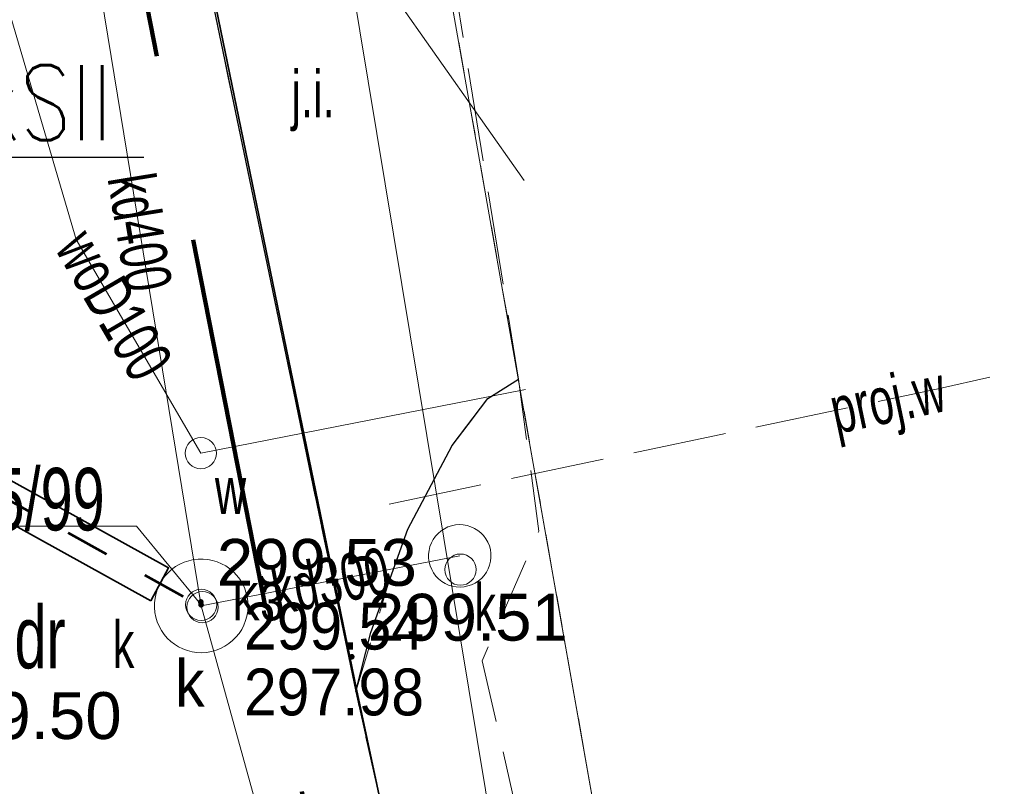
# Model space of a CAD drawing. Header units: metres. Extents: x 6567444 to 13135881, y 5574237 to 11149086.
# Tile 144 of 191: x 6567947 to 6567963, y 5574467 to 5574479. Entities that reach past the tile are written whole.
import ezdxf
from ezdxf.enums import TextEntityAlignment as Align

# ---------------------------------------------------------------- set-up
doc = ezdxf.new("R2010")
doc.units = ezdxf.units.M
doc.set_wipeout_variables(frame=1)
for name, pattern in [('2.0_1.0', [3, 2, -1]), ('KOR', [1.4, 0.7, -0.7]), ('Krawędzie ukryte', [170, 120, -50]), ('L_0_03', [1, 0.5, -0.5]), ('L_0_04', [1.5, 1, -0.5]), ('L_0_06', [2, 1.5, -0.5])]:
    doc.linetypes.add(name, pattern=pattern)
for name, color, linetype, lineweight in [('_TT_KAN_D_PRZYLACZE_II', 114, 'KOR', 60), ('_TT_KAN_S_Opis_PKT_Siec_II', 7, 'Continuous', 30), ('_TT_RO', 7, 'Continuous', 35), ('EGB_DzialkaEwidencyjna', 7, 'Continuous', 18), ('EGB_Klasouzytek', 92, 'Continuous', 18), ('EGB_KonturUzytkuGruntowego', 92, 'Continuous', 18), ('GES_InneUrzadzeniaTowarzyszace', 7, 'Continuous', 18), ('GES_InneUrzadzeniaTowarzyszace_P', 7, 'Continuous', 18), ('GES_PrzewodKanalizacyjny', 36, 'Continuous', 18), ('GES_PrzewodWodociagowy', 5, 'Continuous', 18), ('GES_PrzewodWodociagowy_Projektowany', 7, 'Continuous', 18), ('OT_Komunikacja', 7, 'Continuous', 18), ('OTRS', 7, 'Continuous', 13), ('OTRS_O', 7, 'Continuous', 20), ('Z_ZAKRES', 214, 'Continuous', 90)]:
    doc.layers.add(name, color=color, linetype=linetype, lineweight=lineweight)
doc.layers.add('FORMA - Arch 01 - PZT-3 Zagospodarowanie', color=7, linetype='Continuous')
doc.layers.add('PPUZO', color=230, linetype='Continuous', lineweight=13, plot=False)
doc.layers.add('PPUZP', color=230, linetype='Continuous', lineweight=13, plot=False)
for name, color, linetype, lineweight, true_color in [('SUK', 7, 'Continuous', 20, 0x803300), ('SUK_O', 7, 'Continuous', 20, 0x803300), ('SUPS', 7, 'Continuous', 18, 0x000000), ('SUPS_O', 7, 'Continuous', 0, 0x000000)]:
    doc.layers.add(name, color=color, linetype=linetype, lineweight=lineweight, true_color=true_color)
doc.styles.add('BDOT', font='arial.ttf', dxfattribs={"width": 0.9})
doc.styles.add('GESUT', font='arial.ttf', dxfattribs={"width": 0.9})
doc.styles.add('OPIS_PIK', font='arial.ttf', dxfattribs={"width": 0.8, "height": 1.2})
doc.styles.add('ROMANS', font='romans.shx', dxfattribs={"width": 0.9})
doc.styles.get("Standard").update_dxf_attribs({"font": 'arial.ttf'})
doc.dimstyles.new('ISO-25', dxfattribs={"dimtxt": 2.5, "dimasz": 2.5, "dimexe": 1.25, "dimexo": 0.625, "dimtad": 1, "dimtxsty": 'Standard', "dimcen": 2.5, "dimadec": 0, "dimazin": 0, "dimtfac": 1, "dimtmove": 0, "dimatfit": 3, "dimfxl": 1, "dimarcsym": 0})

# ---------------------------------------------------------------- blocks, each defined once
blk = doc.blocks.new('other_SUPW_O')
at = {"color": 0, "linetype": 'Continuous', "lineweight": 18}
blk.add_circle((0, 0), 0.5, dxfattribs=at)
blk = doc.blocks.new('OTRS')
at = {"layer": 'OTRS', "color": 0, "lineweight": -3, "const_width": 0.09}
blk.add_lwpolyline([(-0.045, 0, 1), (0.045, 0, 1)], format="xyb", close=True, dxfattribs=at)
at = {"layer": 'OTRS_O', "color": 0, "style": 'BDOT'}
blk.add_attdef('RZEDNA', (0.514, 0.515), '', height=1.5, dxfattribs=at)
blk = doc.blocks.new('_MDCP')
at = {"layer": 'EGB_DzialkaEwidencyjna', "linetype": 'CONTINUOUS', "lineweight": 18}
for p, q in [((6567870.09, 5574563.29), (6567937.22, 5574576.21)), ((6567937.22, 5574576.21), (6567953.2, 5574485.85)), ((6567921.55, 5574569.11), (6567849.51, 5574552.26)), ((6567946.41, 5574443.1), (6567921.55, 5574569.11)), ((6567848.19, 5574557.83), (6567870.09, 5574563.29)), ((6567849.51, 5574552.26), (6567848.19, 5574557.83)), ((6567953.2, 5574485.85), (6567954.34, 5574479.4)), ((6567954.34, 5574479.4), (6567964.63, 5574421.22)), ((6567945.87, 5574426.93), (6567946.41, 5574443.1)), ((6567941.78, 5574411.28), (6567945.87, 5574426.93)), ((6567964.63, 5574421.22), (6567961.98, 5574385.01)), ((6567926.87, 5574389.48), (6567941.78, 5574411.28)), ((6567903.73, 5574376.76), (6567926.87, 5574389.48)), ((6567961.98, 5574385.01), (6567940.38, 5574379.35)), ((6567940.38, 5574379.35), (6567927.03, 5574350.99)), ((6567864.17, 5574367.81), (6567903.73, 5574376.76)), ((6567869.98, 5574345.11), (6567864.17, 5574367.81)), ((6567921.32, 5574359.06), (6567869.98, 5574345.11)), ((6567923.464, 5574348.631), (6567921.32, 5574359.06)), ((6567927.03, 5574350.99), (6567923.464, 5574348.631))]:
    blk.add_line(p, q, dxfattribs=at)
at = {"layer": 'EGB_Klasouzytek', "lineweight": 18}
blk.add_lwpolyline([(6567937.22, 5574576.21), (6567953.2, 5574485.85), (6567954.34, 5574479.4), (6567964.63, 5574421.22), (6567961.98, 5574385.01), (6567940.38, 5574379.35), (6567928.595, 5574354.314)], dxfattribs=at)
at = {"layer": 'EGB_KonturUzytkuGruntowego', "linetype": 'L_0_03', "lineweight": 18}
blk.add_lwpolyline([(6567953.2, 5574485.85), (6567954.34, 5574479.4), (6567964.63, 5574421.22), (6567961.98, 5574385.01), (6567940.38, 5574379.35), (6567928.595, 5574354.314)], dxfattribs=at)
at = {"layer": 'GES_InneUrzadzeniaTowarzyszace', "color": 36, "linetype": 'Continuous', "lineweight": 18, "flags": 128}
for points in [[(6567954.474, 5574469.693), (6567954.412, 5574469.704), (6567954.352, 5574469.723), (6567954.295, 5574469.749), (6567954.241, 5574469.782), (6567954.192, 5574469.821), (6567954.149, 5574469.867), (6567954.111, 5574469.917), (6567954.08, 5574469.972), (6567954.057, 5574470.03), (6567954.04, 5574470.09), (6567954.031, 5574470.153), (6567954.031, 5574470.215), (6567954.038, 5574470.278), (6567954.053, 5574470.339), (6567954.075, 5574470.397), (6567954.104, 5574470.453), (6567954.141, 5574470.504), (6567954.183, 5574470.55), (6567954.231, 5574470.591), (6567954.284, 5574470.625), (6567954.34, 5574470.653), (6567954.399, 5574470.673), (6567954.461, 5574470.686), (6567954.524, 5574470.69), (6567954.586, 5574470.687), (6567954.648, 5574470.676), (6567954.708, 5574470.657), (6567954.765, 5574470.631), (6567954.819, 5574470.599), (6567954.868, 5574470.559), (6567954.911, 5574470.514), (6567954.949, 5574470.464), (6567954.98, 5574470.409), (6567955.004, 5574470.351), (6567955.02, 5574470.29), (6567955.029, 5574470.228), (6567955.029, 5574470.165), (6567955.022, 5574470.103), (6567955.007, 5574470.042), (6567954.985, 5574469.983), (6567954.956, 5574469.928), (6567954.919, 5574469.877), (6567954.877, 5574469.83), (6567954.829, 5574469.79), (6567954.776, 5574469.755), (6567954.72, 5574469.728), (6567954.661, 5574469.708), (6567954.599, 5574469.695), (6567954.536, 5574469.69)], [(6567950.322, 5574468.643), (6567950.246, 5574468.654), (6567950.171, 5574468.673), (6567950.098, 5574468.699), (6567950.029, 5574468.733), (6567949.963, 5574468.774), (6567949.902, 5574468.821), (6567949.846, 5574468.874), (6567949.796, 5574468.932), (6567949.752, 5574468.996), (6567949.715, 5574469.064), (6567949.685, 5574469.135), (6567949.662, 5574469.209), (6567949.648, 5574469.284), (6567949.641, 5574469.361), (6567949.642, 5574469.439), (6567949.651, 5574469.515), (6567949.667, 5574469.591), (6567949.692, 5574469.664), (6567949.724, 5574469.734), (6567949.762, 5574469.801), (6567949.808, 5574469.863), (6567949.86, 5574469.921), (6567949.917, 5574469.972), (6567949.979, 5574470.018), (6567950.046, 5574470.057), (6567950.116, 5574470.089), (6567950.19, 5574470.113), (6567950.265, 5574470.13), (6567950.342, 5574470.139), (6567950.419, 5574470.14), (6567950.496, 5574470.133), (6567950.572, 5574470.118), (6567950.646, 5574470.095), (6567950.717, 5574470.065), (6567950.784, 5574470.028), (6567950.848, 5574469.984), (6567950.907, 5574469.934), (6567950.96, 5574469.878), (6567951.007, 5574469.817), (6567951.047, 5574469.751), (6567951.081, 5574469.682), (6567951.107, 5574469.609), (6567951.126, 5574469.534), (6567951.137, 5574469.458), (6567951.14, 5574469.381), (6567951.135, 5574469.304), (6567951.122, 5574469.227), (6567951.101, 5574469.153), (6567951.073, 5574469.081), (6567951.038, 5574469.012), (6567950.996, 5574468.948), (6567950.947, 5574468.888), (6567950.892, 5574468.833), (6567950.832, 5574468.785), (6567950.768, 5574468.742), (6567950.699, 5574468.707), (6567950.627, 5574468.679), (6567950.553, 5574468.658), (6567950.477, 5574468.645), (6567950.4, 5574468.64)]]:
    blk.add_lwpolyline(points, close=True, dxfattribs=at)
at = {"layer": 'GES_PrzewodKanalizacyjny', "color": 36, "linetype": 'Continuous', "lineweight": 18, "flags": 128}
for points in [[(6567955.56, 5574476.2), (6567949.97, 5574484.15)], [(6567950.39, 5574469.39), (6567948.43, 5574481.35)], [(6567950.39, 5574469.39), (6567954.53, 5574470.191)], [(6567954.06, 5574456.11), (6567950.39, 5574469.39)]]:
    blk.add_lwpolyline(points, dxfattribs=at)
at = {"layer": 'GES_PrzewodWodociagowy', "color": 5, "linetype": 'Continuous', "lineweight": 18, "flags": 128}
for points in [[(6567864.76, 5574364.5), (6567865.26, 5574364.62), (6567879.87, 5574368.83), (6567891.58, 5574371.22), (6567903.6, 5574374.16), (6567920.8, 5574381.71), (6567923.69, 5574383.53), (6567926.2, 5574385.12), (6567936.27, 5574396.34), (6567944.17, 5574409.92), (6567946.48, 5574417.99), (6567947.71, 5574422.27), (6567948.92, 5574431.23), (6567949.41, 5574434.92), (6567949.29, 5574441.41), (6567946.5, 5574458.89), (6567955.88, 5574460.77), (6567952.53, 5574481.02), (6567952.22, 5574482.27), (6567948.28, 5574498.02), (6567947.93, 5574497.92), (6567937.17, 5574495.79)], [(6567864.76, 5574364.5), (6567865.26, 5574364.62), (6567879.87, 5574368.83), (6567891.58, 5574371.22), (6567903.6, 5574374.16), (6567920.8, 5574381.71), (6567923.69, 5574383.53), (6567926.2, 5574385.12), (6567936.27, 5574396.34), (6567944.17, 5574409.92), (6567946.48, 5574417.99), (6567947.71, 5574422.27), (6567948.92, 5574431.23), (6567949.41, 5574434.92), (6567949.29, 5574441.41), (6567946.5, 5574458.89), (6567955.88, 5574460.77), (6567952.53, 5574481.02), (6567952.22, 5574482.27), (6567948.28, 5574498.02), (6567947.93, 5574497.92), (6567937.17, 5574495.79)], [(6567955.583, 5574472.856), (6567950.385, 5574471.835), (6567948.387, 5574475.257), (6567946.454, 5574481.819)]]:
    blk.add_lwpolyline(points, dxfattribs=at)
at = {"layer": 'GES_PrzewodWodociagowy_Projektowany', "color": 5, "linetype": 'L_0_06', "lineweight": 18}
blk.add_lwpolyline([(6567953.4, 5574471.02), (6567962.21, 5574472.87), (6567963.019, 5574473.05)], dxfattribs=at)
at = {"layer": 'OT_Komunikacja', "color": 7, "linetype": 'Continuous', "lineweight": 25, "flags": 128}
for points in [[(6567936.068, 5574579.252), (6567935.057, 5574577.956), (6567934.068, 5574576.226), (6567933.236, 5574573.791), (6567932.764, 5574571.191), (6567932.756, 5574569.563), (6567933.063, 5574567.551), (6567933.71, 5574564.114), (6567934.815, 5574558.216), (6567936.358, 5574550.643), (6567938.407, 5574540.21), (6567942.057, 5574521.84), (6567943.316, 5574515.523), (6567944.512, 5574509.474), (6567945.446, 5574504.726), (6567945.949, 5574502.072), (6567947.25, 5574495.506), (6567948.058, 5574491.426), (6567948.891, 5574487.158), (6567952.865, 5574468.02), (6567953.982, 5574463.046)], [(6567952.865, 5574468.02), (6567953.104, 5574468.962), (6567953.7, 5574470.618), (6567954.406, 5574471.956), (6567954.979, 5574472.711), (6567955.47, 5574473.02)]]:
    blk.add_lwpolyline(points, dxfattribs=at)
at = {"layer": 'OT_Komunikacja', "color": 7, "linetype": 'L_0_06', "lineweight": 18, "flags": 128}
blk.add_lwpolyline([(6567952.112, 5574485.114), (6567953.228, 5574484.471), (6567954.58, 5574480.11), (6567954.44, 5574479.39), (6567955.47, 5574473.02), (6567954.979, 5574472.711), (6567954.406, 5574471.956), (6567953.7, 5574470.618), (6567953.39, 5574469.755), (6567952.865, 5574468.02), (6567950.819, 5574477.872), (6567948.891, 5574487.158)], close=True, dxfattribs=at)
at = {"layer": 'OT_Komunikacja', "color": 7, "linetype": 'L_0_04', "lineweight": 18, "flags": 128}
blk.add_lwpolyline([(6567954.89, 5574468.512), (6567956.089, 5574463.26), (6567957.252, 5574458.143), (6567957.794, 5574455.218), (6567958.727, 5574450.183), (6567959.058, 5574447.861), (6567959.67, 5574442.376), (6567959.67, 5574436.486), (6567959.545, 5574431.99), (6567959.099, 5574427.014), (6567958.044, 5574420.969), (6567957.324, 5574417.445), (6567956.07, 5574412.854), (6567954.526, 5574407.996), (6567952.42, 5574402.809), (6567950.598, 5574398.897), (6567948.007, 5574394.119), (6567947.234, 5574392.908), (6567943.824, 5574387.695), (6567941.21, 5574384.2), (6567938.511, 5574380.967), (6567935.556, 5574377.712), (6567933.248, 5574375.394), (6567930.983, 5574373.286), (6567929, 5574371.503), (6567927.008, 5574369.919), (6567923.991, 5574367.643), (6567920.708, 5574365.356), (6567918.61, 5574364.087), (6567916.996, 5574363.184), (6567918.799, 5574366.142), (6567919.163, 5574366.875), (6567920.178, 5574367.514), (6567924.721, 5574370.845), (6567927.159, 5574372.769), (6567929.626, 5574374.868), (6567932.034, 5574377.144), (6567934.651, 5574379.867), (6567936.766, 5574382.158), (6567938.499, 5574384.155), (6567939.717, 5574385.726), (6567941.714, 5574388.428), (6567943.667, 5574391.188), (6567945.062, 5574393.494), (6567946.829, 5574396.401), (6567947.856, 5574398.247), (6567949.105, 5574400.712), (6567950.226, 5574403.154), (6567951.475, 5574406.082), (6567953.08, 5574410.424), (6567953.824, 5574412.7), (6567954.863, 5574416.361), (6567955.634, 5574419.668), (6567956.001, 5574421.378), (6567956.525, 5574424.251), (6567956.882, 5574426.779), (6567957.102, 5574428.646), (6567957.291, 5574430.461), (6567957.448, 5574433.219), (6567957.584, 5574436.196), (6567957.494, 5574439.375), (6567957.326, 5574443.683), (6567956.865, 5574448.256), (6567955.717, 5574455.051), (6567954.618, 5574460.152), (6567953.982, 5574463.046), (6567953.196, 5574466.527), (6567952.865, 5574468.02), (6567953.104, 5574468.962), (6567953.7, 5574470.618), (6567954.406, 5574471.956), (6567954.979, 5574472.711), (6567955.47, 5574473.02), (6567955.795, 5574470.584)], close=True, dxfattribs=at)
at = {"layer": 'Z_ZAKRES', "linetype": '2.0_1.0', "lineweight": 140, "ltscale": 3}
blk.add_lwpolyline([(6567820.407, 5574555.719), (6567847.232, 5574561.997), (6567929.356, 5574581.206), (6567956.443, 5574443.911), (6567955.827, 5574425.481), (6567951.015, 5574407.07), (6567933.777, 5574381.866), (6567907.312, 5574367.318), (6567855.739, 5574355.65), (6567852.582, 5574378.747), (6567848.105, 5574411.572), (6567841.693, 5574438.994), (6567818.946, 5574517.253)], close=True, dxfattribs=at)
at = {"layer": 'GES_InneUrzadzeniaTowarzyszace_P', "linetype": 'Continuous', "xscale": 0.5, "yscale": 0.5, "zscale": 0.5}
for p in [(6567950.385, 5574471.835), (6567954.54, 5574469.97), (6567950.41, 5574469.37)]:
    blk.add_blockref('other_SUPW_O', p, dxfattribs=at)
at = {"layer": 'OTRS', "xscale": 0.5, "yscale": 0.5, "zscale": 0.5}
for p, values in [((6567952.801, 5574468.575, 299.514), {'RZEDNA': '299.51'}), ((6567950.383, 5574469.453, 299.534), {'RZEDNA': '299.53'}), ((6567945.655, 5574467, 299.502), {'RZEDNA': '299.50'})]:
    blk.add_blockref('OTRS', p, dxfattribs=at).add_auto_attribs(values)
at = {"layer": 'EGB_DzialkaEwidencyjna', "lineweight": 20, "width": 0.66}
blk.add_text('765/99', height=1, dxfattribs=at).set_placement((6567947.434, 5574471.098), align=Align.MIDDLE_CENTER)
at = {"layer": 'EGB_KonturUzytkuGruntowego', "lineweight": 20, "width": 0.66}
blk.add_text('dr', height=1, dxfattribs=at).set_placement((6567947.81, 5574468.889), align=Align.MIDDLE_CENTER)
at = {"layer": 'GES_InneUrzadzeniaTowarzyszace_P', "color": 7, "lineweight": 15, "width": 0.66}
for s, p in [('w', (6567950.61, 5574471.61)), ('k', (6567954.765, 5574469.745)), ('k', (6567948.974, 5574469.145))]:
    blk.add_text(s, height=0.75, dxfattribs=at).set_placement(p, align=Align.TOP_LEFT)
at = {"layer": 'GES_PrzewodKanalizacyjny', "color": 36, "lineweight": 15, "width": 0.66}
for s, rotation, p in [('kd400', -80.7, (6567949.41, 5574475.37)), ('kd300', -349, (6567952.46, 5574469.791))]:
    blk.add_text(s, height=0.75, rotation=rotation, dxfattribs=at).set_placement(p, align=Align.MIDDLE_CENTER)
at = {"layer": 'GES_PrzewodWodociagowy', "color": 5, "lineweight": 15, "width": 0.66}
blk.add_text('woD100', height=0.75, rotation=-59.7, dxfattribs=at).set_placement((6567948.997, 5574474.212), align=Align.MIDDLE_CENTER)
at = {"layer": 'GES_PrzewodWodociagowy_Projektowany', "color": 5, "lineweight": 15, "width": 0.66}
blk.add_text('proj.w', height=0.75, rotation=-348.1, dxfattribs=at).set_placement((6567961.38, 5574472.696), align=Align.MIDDLE_CENTER)
at = {"layer": 'OT_Komunikacja', "color": 7, "lineweight": 15, "width": 0.66}
blk.add_text('j.i.', height=0.75, dxfattribs=at).set_placement((6567952.18, 5574477.589), align=Align.MIDDLE_CENTER)
blk = doc.blocks.new('PR1183 Chorzów Metalowców V09_TT')
at = {"layer": 'FORMA - Arch 01 - PZT-3 Zagospodarowanie', "color": 7, "linetype": 'Krawędzie ukryte', "lineweight": 35}
for q in [(6567947.998, 5574490.477), (6567953.928, 5574461.901)]:
    blk.add_line((6567952.874, 5574466.806), q, dxfattribs=at)
blk = doc.blocks.new('PIK_UZ')
at = {"layer": 'PPUZP'}
blk.add_point((0, 0), dxfattribs=at)
at = {"layer": 'PPUZO', "color": 0, "style": 'OPIS_PIK', "width": 0.8}
blk.add_attdef('NR_PKT', (1, -0.5), '', height=1.2, dxfattribs=at)
at = {"layer": 'PPUZO', "oblique": 15, "width": 0.8, "flags": 1}
blk.add_attdef('KOD', (1, -1.3), '', height=0.5, dxfattribs=at)
blk = doc.blocks.new('SUKS')
at = {"layer": 'SUK', "color": 0, "lineweight": 18}
blk.add_circle((0, 0), 0.5, dxfattribs=at)
blk = doc.blocks.new('SUPS_a')
at = {"layer": 'SUPS', "color": 0, "const_width": 0.09, "flags": 128}
blk.add_lwpolyline([(-0.045, 0, 1), (0.045, 0, 1)], format="xyb", close=True, dxfattribs=at)
at = {"layer": 'SUPS_O', "color": 0, "style": 'GESUT', "width": 0.9}
blk.add_attdef('RZG', text='', height=1.5, dxfattribs=at).set_placement((1.372, -0.684), align=Align.MIDDLE_LEFT)
blk.add_attdef('RZD', text='', height=1.5, dxfattribs=at).set_placement((1.371, -2.042), align=Align.TOP_LEFT)
blk = doc.blocks.new('GE.I.6640.1.468.2024_MDCP_dodatkowe pomiary_12.03.2026')
at = {"layer": 'EGB_DzialkaEwidencyjna', "linetype": 'CONTINUOUS', "lineweight": 18}
for p, q in [((6567870.09, 5574563.29), (6567937.22, 5574576.21)), ((6567937.22, 5574576.21), (6567953.2, 5574485.85)), ((6567921.55, 5574569.11), (6567849.51, 5574552.26)), ((6567946.41, 5574443.1), (6567921.55, 5574569.11)), ((6567848.19, 5574557.83), (6567870.09, 5574563.29)), ((6567849.51, 5574552.26), (6567848.19, 5574557.83)), ((6567953.2, 5574485.85), (6567954.34, 5574479.4)), ((6567954.34, 5574479.4), (6567964.63, 5574421.22)), ((6567945.87, 5574426.93), (6567946.41, 5574443.1)), ((6567941.78, 5574411.28), (6567945.87, 5574426.93)), ((6567964.63, 5574421.22), (6567961.98, 5574385.01)), ((6567926.87, 5574389.48), (6567941.78, 5574411.28)), ((6567903.73, 5574376.76), (6567926.87, 5574389.48)), ((6567961.98, 5574385.01), (6567940.38, 5574379.35)), ((6567940.38, 5574379.35), (6567927.03, 5574350.99)), ((6567864.17, 5574367.81), (6567903.73, 5574376.76)), ((6567869.98, 5574345.11), (6567864.17, 5574367.81)), ((6567921.32, 5574359.06), (6567869.98, 5574345.11)), ((6567923.464, 5574348.631), (6567921.32, 5574359.06)), ((6567927.03, 5574350.99), (6567923.464, 5574348.631))]:
    blk.add_line(p, q, dxfattribs=at)
at = {"layer": 'EGB_Klasouzytek', "lineweight": 18}
blk.add_lwpolyline([(6567937.22, 5574576.21), (6567953.2, 5574485.85), (6567954.34, 5574479.4), (6567964.63, 5574421.22), (6567961.98, 5574385.01), (6567940.38, 5574379.35), (6567928.595, 5574354.314)], dxfattribs=at)
at = {"layer": 'EGB_KonturUzytkuGruntowego', "linetype": 'L_0_03', "lineweight": 18}
blk.add_lwpolyline([(6567953.2, 5574485.85), (6567954.34, 5574479.4), (6567964.63, 5574421.22), (6567961.98, 5574385.01), (6567940.38, 5574379.35), (6567928.595, 5574354.314)], dxfattribs=at)
at = {"layer": 'GES_InneUrzadzeniaTowarzyszace', "color": 36, "linetype": 'Continuous', "lineweight": 18, "flags": 128}
for points in [[(6567954.474, 5574469.693), (6567954.412, 5574469.704), (6567954.352, 5574469.723), (6567954.295, 5574469.749), (6567954.241, 5574469.782), (6567954.192, 5574469.821), (6567954.149, 5574469.867), (6567954.111, 5574469.917), (6567954.08, 5574469.972), (6567954.057, 5574470.03), (6567954.04, 5574470.09), (6567954.031, 5574470.153), (6567954.031, 5574470.215), (6567954.038, 5574470.278), (6567954.053, 5574470.339), (6567954.075, 5574470.397), (6567954.104, 5574470.453), (6567954.141, 5574470.504), (6567954.183, 5574470.55), (6567954.231, 5574470.591), (6567954.284, 5574470.625), (6567954.34, 5574470.653), (6567954.399, 5574470.673), (6567954.461, 5574470.686), (6567954.524, 5574470.69), (6567954.586, 5574470.687), (6567954.648, 5574470.676), (6567954.708, 5574470.657), (6567954.765, 5574470.631), (6567954.819, 5574470.599), (6567954.868, 5574470.559), (6567954.911, 5574470.514), (6567954.949, 5574470.464), (6567954.98, 5574470.409), (6567955.004, 5574470.351), (6567955.02, 5574470.29), (6567955.029, 5574470.228), (6567955.029, 5574470.165), (6567955.022, 5574470.103), (6567955.007, 5574470.042), (6567954.985, 5574469.983), (6567954.956, 5574469.928), (6567954.919, 5574469.877), (6567954.877, 5574469.83), (6567954.829, 5574469.79), (6567954.776, 5574469.755), (6567954.72, 5574469.728), (6567954.661, 5574469.708), (6567954.599, 5574469.695), (6567954.536, 5574469.69)], [(6567950.322, 5574468.643), (6567950.246, 5574468.654), (6567950.171, 5574468.673), (6567950.098, 5574468.699), (6567950.029, 5574468.733), (6567949.963, 5574468.774), (6567949.902, 5574468.821), (6567949.846, 5574468.874), (6567949.796, 5574468.932), (6567949.752, 5574468.996), (6567949.715, 5574469.064), (6567949.685, 5574469.135), (6567949.662, 5574469.209), (6567949.648, 5574469.284), (6567949.641, 5574469.361), (6567949.642, 5574469.439), (6567949.651, 5574469.515), (6567949.667, 5574469.591), (6567949.692, 5574469.664), (6567949.724, 5574469.734), (6567949.762, 5574469.801), (6567949.808, 5574469.863), (6567949.86, 5574469.921), (6567949.917, 5574469.972), (6567949.979, 5574470.018), (6567950.046, 5574470.057), (6567950.116, 5574470.089), (6567950.19, 5574470.113), (6567950.265, 5574470.13), (6567950.342, 5574470.139), (6567950.419, 5574470.14), (6567950.496, 5574470.133), (6567950.572, 5574470.118), (6567950.646, 5574470.095), (6567950.717, 5574470.065), (6567950.784, 5574470.028), (6567950.848, 5574469.984), (6567950.907, 5574469.934), (6567950.96, 5574469.878), (6567951.007, 5574469.817), (6567951.047, 5574469.751), (6567951.081, 5574469.682), (6567951.107, 5574469.609), (6567951.126, 5574469.534), (6567951.137, 5574469.458), (6567951.14, 5574469.381), (6567951.135, 5574469.304), (6567951.122, 5574469.227), (6567951.101, 5574469.153), (6567951.073, 5574469.081), (6567951.038, 5574469.012), (6567950.996, 5574468.948), (6567950.947, 5574468.888), (6567950.892, 5574468.833), (6567950.832, 5574468.785), (6567950.768, 5574468.742), (6567950.699, 5574468.707), (6567950.627, 5574468.679), (6567950.553, 5574468.658), (6567950.477, 5574468.645), (6567950.4, 5574468.64)]]:
    blk.add_lwpolyline(points, close=True, dxfattribs=at)
at = {"layer": 'GES_PrzewodKanalizacyjny', "color": 36, "linetype": 'Continuous', "lineweight": 18, "flags": 128}
for points in [[(6567955.56, 5574476.2), (6567949.97, 5574484.15)], [(6567950.39, 5574469.39), (6567948.43, 5574481.35)], [(6567950.39, 5574469.39), (6567954.53, 5574470.191)], [(6567954.06, 5574456.11), (6567950.39, 5574469.39)]]:
    blk.add_lwpolyline(points, dxfattribs=at)
at = {"layer": 'GES_PrzewodWodociagowy', "color": 5, "linetype": 'Continuous', "lineweight": 18, "flags": 128}
for points in [[(6567864.76, 5574364.5), (6567865.26, 5574364.62), (6567879.87, 5574368.83), (6567891.58, 5574371.22), (6567903.6, 5574374.16), (6567920.8, 5574381.71), (6567923.69, 5574383.53), (6567926.2, 5574385.12), (6567936.27, 5574396.34), (6567944.17, 5574409.92), (6567946.48, 5574417.99), (6567947.71, 5574422.27), (6567948.92, 5574431.23), (6567949.41, 5574434.92), (6567949.29, 5574441.41), (6567946.5, 5574458.89), (6567955.88, 5574460.77), (6567952.53, 5574481.02), (6567952.22, 5574482.27), (6567948.28, 5574498.02), (6567947.93, 5574497.92), (6567937.17, 5574495.79)], [(6567864.76, 5574364.5), (6567865.26, 5574364.62), (6567879.87, 5574368.83), (6567891.58, 5574371.22), (6567903.6, 5574374.16), (6567920.8, 5574381.71), (6567923.69, 5574383.53), (6567926.2, 5574385.12), (6567936.27, 5574396.34), (6567944.17, 5574409.92), (6567946.48, 5574417.99), (6567947.71, 5574422.27), (6567948.92, 5574431.23), (6567949.41, 5574434.92), (6567949.29, 5574441.41), (6567946.5, 5574458.89), (6567955.88, 5574460.77), (6567952.53, 5574481.02), (6567952.22, 5574482.27), (6567948.28, 5574498.02), (6567947.93, 5574497.92), (6567937.17, 5574495.79)], [(6567955.583, 5574472.856), (6567950.385, 5574471.835), (6567948.387, 5574475.257), (6567946.454, 5574481.819)]]:
    blk.add_lwpolyline(points, dxfattribs=at)
at = {"layer": 'GES_PrzewodWodociagowy_Projektowany', "color": 5, "linetype": 'L_0_06', "lineweight": 18}
blk.add_lwpolyline([(6567953.4, 5574471.02), (6567962.21, 5574472.87), (6567963.019, 5574473.05)], dxfattribs=at)
at = {"layer": 'OT_Komunikacja', "color": 7, "linetype": 'Continuous', "lineweight": 25, "flags": 128}
for points in [[(6567936.068, 5574579.252), (6567935.057, 5574577.956), (6567934.068, 5574576.226), (6567933.236, 5574573.791), (6567932.764, 5574571.191), (6567932.756, 5574569.563), (6567933.063, 5574567.551), (6567933.71, 5574564.114), (6567934.815, 5574558.216), (6567936.358, 5574550.643), (6567938.407, 5574540.21), (6567942.057, 5574521.84), (6567943.316, 5574515.523), (6567944.512, 5574509.474), (6567945.446, 5574504.726), (6567945.949, 5574502.072), (6567947.25, 5574495.506), (6567948.058, 5574491.426), (6567948.891, 5574487.158), (6567952.865, 5574468.02), (6567953.982, 5574463.046)], [(6567952.865, 5574468.02), (6567953.104, 5574468.962), (6567953.7, 5574470.618), (6567954.406, 5574471.956), (6567954.979, 5574472.711), (6567955.47, 5574473.02)]]:
    blk.add_lwpolyline(points, dxfattribs=at)
at = {"layer": 'OT_Komunikacja', "color": 7, "linetype": 'L_0_06', "lineweight": 18, "flags": 128}
blk.add_lwpolyline([(6567952.112, 5574485.114), (6567953.228, 5574484.471), (6567954.58, 5574480.11), (6567954.44, 5574479.39), (6567955.47, 5574473.02), (6567954.979, 5574472.711), (6567954.406, 5574471.956), (6567953.7, 5574470.618), (6567953.39, 5574469.755), (6567952.865, 5574468.02), (6567950.819, 5574477.872), (6567948.891, 5574487.158)], close=True, dxfattribs=at)
at = {"layer": 'OT_Komunikacja', "color": 7, "linetype": 'L_0_04', "lineweight": 18, "flags": 128}
blk.add_lwpolyline([(6567954.89, 5574468.512), (6567956.089, 5574463.26), (6567957.252, 5574458.143), (6567957.794, 5574455.218), (6567958.727, 5574450.183), (6567959.058, 5574447.861), (6567959.67, 5574442.376), (6567959.67, 5574436.486), (6567959.545, 5574431.99), (6567959.099, 5574427.014), (6567958.044, 5574420.969), (6567957.324, 5574417.445), (6567956.07, 5574412.854), (6567954.526, 5574407.996), (6567952.42, 5574402.809), (6567950.598, 5574398.897), (6567948.007, 5574394.119), (6567947.234, 5574392.908), (6567943.824, 5574387.695), (6567941.21, 5574384.2), (6567938.511, 5574380.967), (6567935.556, 5574377.712), (6567933.248, 5574375.394), (6567930.983, 5574373.286), (6567929, 5574371.503), (6567927.008, 5574369.919), (6567923.991, 5574367.643), (6567920.708, 5574365.356), (6567918.61, 5574364.087), (6567916.996, 5574363.184), (6567918.799, 5574366.142), (6567919.163, 5574366.875), (6567920.178, 5574367.514), (6567924.721, 5574370.845), (6567927.159, 5574372.769), (6567929.626, 5574374.868), (6567932.034, 5574377.144), (6567934.651, 5574379.867), (6567936.766, 5574382.158), (6567938.499, 5574384.155), (6567939.717, 5574385.726), (6567941.714, 5574388.428), (6567943.667, 5574391.188), (6567945.062, 5574393.494), (6567946.829, 5574396.401), (6567947.856, 5574398.247), (6567949.105, 5574400.712), (6567950.226, 5574403.154), (6567951.475, 5574406.082), (6567953.08, 5574410.424), (6567953.824, 5574412.7), (6567954.863, 5574416.361), (6567955.634, 5574419.668), (6567956.001, 5574421.378), (6567956.525, 5574424.251), (6567956.882, 5574426.779), (6567957.102, 5574428.646), (6567957.291, 5574430.461), (6567957.448, 5574433.219), (6567957.584, 5574436.196), (6567957.494, 5574439.375), (6567957.326, 5574443.683), (6567956.865, 5574448.256), (6567955.717, 5574455.051), (6567954.618, 5574460.152), (6567953.982, 5574463.046), (6567953.196, 5574466.527), (6567952.865, 5574468.02), (6567953.104, 5574468.962), (6567953.7, 5574470.618), (6567954.406, 5574471.956), (6567954.979, 5574472.711), (6567955.47, 5574473.02), (6567955.795, 5574470.584)], close=True, dxfattribs=at)
at = {"layer": 'SUPS', "color": 36, "linetype": 'Continuous', "true_color": 0x803300}
blk.add_lwpolyline([(6567950.388, 5574469.407), (6567949.353, 5574470.666), (6567946.542, 5574470.666)], dxfattribs=at)
at = {"layer": 'Z_ZAKRES', "linetype": '2.0_1.0', "lineweight": 140, "ltscale": 3}
blk.add_lwpolyline([(6567820.407, 5574555.719), (6567847.232, 5574561.997), (6567929.356, 5574581.206), (6567956.443, 5574443.911), (6567955.827, 5574425.481), (6567951.015, 5574407.07), (6567933.777, 5574381.866), (6567907.312, 5574367.318), (6567855.739, 5574355.65), (6567852.582, 5574378.747), (6567848.105, 5574411.572), (6567841.693, 5574438.994), (6567818.946, 5574517.253)], close=True, dxfattribs=at)
at = {"layer": 'GES_InneUrzadzeniaTowarzyszace_P', "linetype": 'Continuous', "xscale": 0.5, "yscale": 0.5, "zscale": 0.5}
for p in [(6567950.385, 5574471.835), (6567954.54, 5574469.97), (6567950.41, 5574469.37)]:
    blk.add_blockref('other_SUPW_O', p, dxfattribs=at)
at = {"layer": 'OTRS', "xscale": 0.5, "yscale": 0.5, "zscale": 0.5}
for p, values in [((6567952.801, 5574468.575, 299.514), {'RZEDNA': '299.51'}), ((6567950.383, 5574469.453, 299.534), {'RZEDNA': '299.53'}), ((6567945.655, 5574467, 299.502), {'RZEDNA': '299.50'})]:
    blk.add_blockref('OTRS', p, dxfattribs=at).add_auto_attribs(values)
at = {"layer": 'PPUZP', "xscale": 0.5, "yscale": 0.5, "zscale": 0.5}
blk.add_blockref('PIK_UZ', (6567950.388, 5574469.407, 299.541), dxfattribs=at).add_auto_attribs({'NR_PKT': 'K3'})
at = {"layer": 'SUPS', "color": 36, "true_color": 0x803300, "xscale": 0.5, "yscale": 0.5, "zscale": 0.5}
blk.add_blockref('SUPS_a', (6567950.388, 5574469.407, 299.54), dxfattribs=at).add_auto_attribs({'RZG': '299.54', 'RZD': '297.98'})
at = {"layer": 'EGB_DzialkaEwidencyjna', "lineweight": 20, "width": 0.66}
blk.add_text('765/99', height=1, dxfattribs=at).set_placement((6567947.434, 5574471.098), align=Align.MIDDLE_CENTER)
at = {"layer": 'EGB_KonturUzytkuGruntowego', "lineweight": 20, "width": 0.66}
blk.add_text('dr', height=1, dxfattribs=at).set_placement((6567947.81, 5574468.889), align=Align.MIDDLE_CENTER)
at = {"layer": 'GES_InneUrzadzeniaTowarzyszace_P', "color": 7, "lineweight": 15, "width": 0.66}
for s, p in [('w', (6567950.61, 5574471.61)), ('k', (6567954.765, 5574469.745)), ('k', (6567948.974, 5574469.145))]:
    blk.add_text(s, height=0.75, dxfattribs=at).set_placement(p, align=Align.TOP_LEFT)
at = {"layer": 'GES_PrzewodKanalizacyjny', "color": 36, "lineweight": 15, "width": 0.66}
for s, rotation, p in [('kd400', -80.7, (6567949.41, 5574475.37)), ('kd300', -349, (6567952.46, 5574469.791))]:
    blk.add_text(s, height=0.75, rotation=rotation, dxfattribs=at).set_placement(p, align=Align.MIDDLE_CENTER)
at = {"layer": 'GES_PrzewodWodociagowy', "color": 5, "lineweight": 15, "width": 0.66}
blk.add_text('woD100', height=0.75, rotation=-59.7, dxfattribs=at).set_placement((6567948.997, 5574474.212), align=Align.MIDDLE_CENTER)
at = {"layer": 'GES_PrzewodWodociagowy_Projektowany', "color": 5, "lineweight": 15, "width": 0.66}
blk.add_text('proj.w', height=0.75, rotation=-348.1, dxfattribs=at).set_placement((6567961.38, 5574472.696), align=Align.MIDDLE_CENTER)
at = {"layer": 'OT_Komunikacja', "color": 7, "lineweight": 15, "width": 0.66}
blk.add_text('j.i.', height=0.75, dxfattribs=at).set_placement((6567952.18, 5574477.589), align=Align.MIDDLE_CENTER)
at = {"layer": 'SUK_O', "color": 36, "true_color": 0x803300, "insert": (6567950.208, 5574468.153), "char_height": 0.75, "attachment_point": 5, "style": 'GESUT'}
blk.add_mtext('k', dxfattribs=at)
at = {"layer": 'SUK', "color": 36, "lineweight": 18, "true_color": 0x803300, "xscale": 0.5, "yscale": 0.5, "zscale": 0.5}
blk.add_blockref('SUKS', (6567950.388, 5574469.407, 299.541), dxfattribs=at)

msp = doc.modelspace()

# ---------------------------------------------------------------- block references
at = {"layer": 'Defpoints'}
msp.add_blockref('GE.I.6640.1.468.2024_MDCP_dodatkowe pomiary_12.03.2026', (0, 0), dxfattribs=at)

# ---------------------------------------------------------------- next in the draw order: block references
msp.add_blockref('PR1183 Chorzów Metalowców V09_TT', (0, 1.25))

# ---------------------------------------------------------------- next in the draw order: block references
msp.add_blockref('_MDCP', (0, 0))

# ---------------------------------------------------------------- next in the draw order: linework, layer by layer
at = {"layer": '_TT_KAN_D_PRZYLACZE_II'}
msp.add_lwpolyline([(6567933.556, 5574478.682), (6567950.41, 5574469.37)], dxfattribs=at)
at = {"layer": '_TT_RO'}
msp.add_lwpolyline([(6567949.582, 5574469.47), (6567949.865, 5574469.999), (6567936.892, 5574477.181), (6567936.61, 5574476.652)], close=True, dxfattribs=at)

# ---------------------------------------------------------------- next in the draw order: texts
at = {"layer": '_TT_KAN_S_Opis_PKT_Siec_II', "insert": (6567946.787, 5574478.049), "char_height": 1.2, "attachment_point": 1, "style": 'ROMANS'}
msp.add_mtext('\\W0.8;kSII', dxfattribs=at)

# ---------------------------------------------------------------- next in the draw order: leaders
at = {"layer": '_TT_KAN_S_Opis_PKT_Siec_II', "lineweight": 25, "annotation_type": 0, "has_hookline": 1, "hookline_direction": 0, "text_width": 2.057}
msp.add_leader([(6567941.55, 5574478.87), (6567945.787, 5574476.575), (6567946.787, 5574476.575)], dimstyle='ISO-25', override={"dimasz": 1, "dimgap": 0.625, "dimtad": 3}, dxfattribs=at)

doc.saveas('drawing.dxf')
